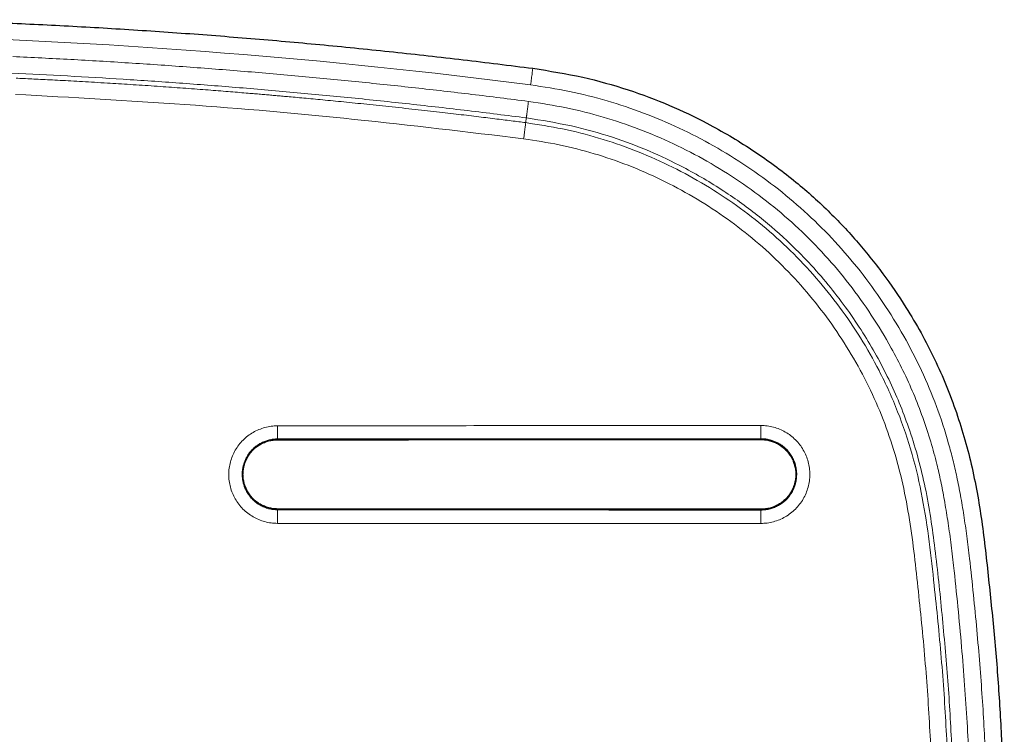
# Model space of a CAD drawing. Header units: millimetres. Extents: x 8 to 830, y 12 to 2106.
# Tile 86 of 256: x 513 to 572, y 945 to 988. Entities that reach past the tile are written whole.
import ezdxf

# ---------------------------------------------------------------- set-up
doc = ezdxf.new("R2010")
doc.units = ezdxf.units.MM

msp = doc.modelspace()

# ---------------------------------------------------------------- linework, layer by layer
at = {"color": 8, "linetype": 'Continuous', "lineweight": 0}
for p, q in [((528.279, 962.971), (528.279, 963.02)), ((528.279, 962.971), (528.279, 962.971)), ((557.279, 962.984), (557.279, 963.033)), ((557.279, 962.984), (557.279, 962.984)), ((528.279, 958.814), (528.279, 958.765)), ((528.279, 958.814), (528.279, 958.814)), ((557.279, 958.799), (557.279, 958.75)), ((557.279, 958.799), (557.279, 958.799))]:
    msp.add_line(p, q, dxfattribs=at)
for centre, radius, start, end in [((495.654, 613.752), 373.578, 82.64804, 88.31403), ((555.277, 963.633), 27.005, 179.63687, 181.30064), ((572.916, 963.652), 15.65, 179.35871, 182.26603), ((547.311, 958.148), 19.042, 178.14353, 180.58165), ((570.841, 958.137), 13.576, 177.41392, 180.80229)]:
    msp.add_arc(centre, radius, start, end, dxfattribs=at)
at = {"color": 7, "linetype": 'Continuous', "lineweight": 30}
for points, knots in [([(506.641, 988.167), (507.873, 988.128), (510.475, 988.046), (514.455, 987.864), (518.591, 987.634), (522.756, 987.355), (526.921, 987.029), (531.083, 986.657), (535.239, 986.239), (539.411, 985.775), (542.195, 985.425), (543.59, 985.25)], [0, 0, 0, 0, 0.099767, 0.210597, 0.322341, 0.434932, 0.548304, 0.660348, 0.773019, 0.886257, 1, 1, 1, 1]), ([(543.59, 985.25), (544.593, 985.091), (546.528, 984.784), (549.267, 984.013), (551.755, 983.079), (554.243, 981.89), (556.702, 980.444), (559.088, 978.716), (561.18, 976.877), (563.008, 974.952), (564.602, 972.969), (566.213, 970.623), (567.742, 967.857), (569.06, 964.624), (570.005, 961.291), (570.591, 957.859), (570.962, 954.363), (571.328, 950.828), (571.599, 947.253), (571.781, 943.649), (571.875, 940.029), (571.881, 936.41), (571.801, 932.806), (571.637, 929.235), (571.392, 925.715), (571.075, 922.264), (570.674, 918.902), (570.249, 915.622), (569.475, 912.49), (568.428, 909.516), (567.106, 906.712), (565.521, 904.075), (563.689, 901.609), (561.62, 899.332), (559.333, 897.261), (556.841, 895.424), (554.17, 893.815), (552.263, 892.977), (551.306, 892.556)], [0, 0, 0, 0, 0.026515, 0.051132, 0.074168, 0.095878, 0.123072, 0.148583, 0.172719, 0.195735, 0.217821, 0.23913, 0.27002, 0.300168, 0.330121, 0.36034, 0.390995, 0.421943, 0.453181, 0.484638, 0.516198, 0.54775, 0.579176, 0.610353, 0.641127, 0.671341, 0.700847, 0.729589, 0.757661, 0.784962, 0.811805, 0.838504, 0.865203, 0.891936, 0.918738, 0.945647, 0.972713, 1, 1, 1, 1]), ([(528.279, 958.814), (528.188, 958.818), (528.007, 958.825), (527.74, 958.882), (527.482, 958.969), (527.237, 959.09), (527.01, 959.24), (526.805, 959.419), (526.627, 959.624), (526.477, 959.851), (526.357, 960.096), (526.269, 960.353), (526.214, 960.62), (526.195, 960.891), (526.213, 961.162), (526.267, 961.429), (526.354, 961.686), (526.474, 961.931), (526.625, 962.159), (526.804, 962.365), (527.01, 962.545), (527.237, 962.697), (527.48, 962.817), (527.738, 962.904), (528.005, 962.96), (528.188, 962.967), (528.279, 962.971)], [0, 0, 0, 0, 0.041673, 0.0833642, 0.1250742, 0.1667637, 0.2083911, 0.2499505, 0.2915116, 0.3331408, 0.3748237, 0.416506, 0.4581332, 0.4996887, 0.5412075, 0.5827484, 0.6243482, 0.666019, 0.7077811, 0.7496951, 0.7915514, 0.8331759, 0.8747084, 0.9162695, 0.9579832, 1, 1, 1, 1]), ([(528.279, 962.971), (531.501, 962.972), (537.946, 962.974), (547.613, 962.979), (554.057, 962.982), (557.279, 962.984)], [0, 0, 0, 0, 0.3333263, 0.6666671, 1, 1, 1, 1]), ([(557.279, 962.984), (557.37, 962.98), (557.553, 962.973), (557.822, 962.916), (558.082, 962.828), (558.328, 962.707), (558.557, 962.556), (558.764, 962.376), (558.944, 962.169), (559.095, 961.94), (559.216, 961.694), (559.305, 961.435), (559.36, 961.166), (559.379, 960.893), (559.36, 960.62), (559.306, 960.351), (559.218, 960.092), (559.098, 959.845), (558.946, 959.616), (558.765, 959.408), (558.558, 959.227), (558.329, 959.075), (558.084, 958.953), (557.824, 958.866), (557.555, 958.81), (557.371, 958.803), (557.279, 958.799)], [0, 0, 0, 0, 0.0416751, 0.0833688, 0.1250815, 0.1667738, 0.2084037, 0.2499647, 0.2915265, 0.3331559, 0.3748378, 0.4165179, 0.4581419, 0.4996941, 0.5412089, 0.5827444, 0.6243383, 0.6660044, 0.7077646, 0.749682, 0.7915425, 0.833167, 0.8746979, 0.9162582, 0.9579746, 1, 1, 1, 1]), ([(557.279, 958.799), (554.057, 958.801), (547.613, 958.804), (537.946, 958.81), (531.501, 958.813), (528.279, 958.814)], [0, 0, 0, 0, 0.333322, 0.666663, 1, 1, 1, 1])]:
    msp.add_open_spline(points, degree=3, knots=knots, dxfattribs=at)
at = {"color": 8, "linetype": 'Continuous', "lineweight": 0}
for points, knots in [([(512.386, 985.954), (513.545, 985.899), (515.863, 985.788), (519.337, 985.58), (522.809, 985.343), (526.278, 985.072), (529.723, 984.772), (533.145, 984.441), (536.544, 984.082), (539.94, 983.693), (542.201, 983.409), (543.332, 983.267)], [0, 0, 0, 0, 0.112048, 0.224059, 0.336045, 0.448016, 0.559982, 0.669955, 0.779942, 0.889954, 1, 1, 1, 1]), ([(543.201, 982.275), (542.032, 982.423), (539.699, 982.717), (536.2, 983.115), (532.713, 983.482), (529.238, 983.813), (525.797, 984.109), (522.392, 984.371), (519.025, 984.598), (515.677, 984.796), (513.45, 984.902), (512.341, 984.955)], [0, 0, 0, 0, 0.11406, 0.227705, 0.340891, 0.453571, 0.565701, 0.675248, 0.784176, 0.892442, 1, 1, 1, 1]), ([(543.59, 985.25), (543.588, 985.237), (543.586, 985.218), (543.569, 985.094), (543.552, 984.966), (543.531, 984.807), (543.5, 984.576), (543.475, 984.384), (543.458, 984.259)], [0, 0, 0, 0, 0.239395, 0.368321, 0.5, 0.631679, 0.760605, 1, 1, 1, 1]), ([(543.163, 981.992), (543.024, 982.01), (542.736, 982.047), (542.288, 982.103), (541.808, 982.163), (541.297, 982.227), (540.758, 982.293), (540.192, 982.362), (539.599, 982.433), (538.975, 982.506), (538.317, 982.583), (537.623, 982.662), (536.893, 982.745), (536.132, 982.829), (535.353, 982.913), (534.578, 982.996), (533.828, 983.074), (533.11, 983.148), (532.424, 983.217), (531.77, 983.281), (531.147, 983.341), (530.557, 983.398), (529.999, 983.45), (529.473, 983.498), (529.011, 983.54), (528.609, 983.576), (528.264, 983.607), (527.931, 983.636), (527.599, 983.665), (527.255, 983.695), (526.891, 983.726), (526.47, 983.761), (525.988, 983.801), (525.441, 983.845), (524.863, 983.892), (524.254, 983.939), (523.613, 983.988), (522.941, 984.038), (522.259, 984.088), (521.568, 984.137), (520.87, 984.186), (520.154, 984.234), (519.439, 984.28), (518.743, 984.325), (518.032, 984.368), (517.31, 984.411), (516.581, 984.453), (515.891, 984.492), (515.24, 984.527), (514.631, 984.558), (514.064, 984.587), (513.539, 984.613), (513.05, 984.636), (512.738, 984.65), (512.587, 984.657)], [0, 0, 0, 0, 0.013692, 0.028409, 0.044153, 0.060923, 0.078719, 0.097194, 0.116659, 0.137111, 0.158553, 0.18145, 0.205375, 0.230329, 0.256285, 0.281904, 0.306471, 0.329986, 0.352448, 0.373859, 0.394219, 0.413527, 0.431785, 0.448993, 0.46515, 0.477108, 0.488418, 0.49908, 0.50971, 0.520979, 0.532876, 0.545402, 0.562253, 0.580123, 0.599012, 0.618919, 0.639845, 0.661788, 0.68475, 0.706693, 0.729491, 0.753155, 0.776769, 0.799499, 0.821346, 0.846396, 0.870175, 0.892681, 0.913916, 0.93388, 0.95225, 0.969393, 0.98531, 1, 1, 1, 1]), ([(550.931, 893.483), (551.656, 893.796), (553.1, 894.417), (555.159, 895.555), (557.116, 896.834), (558.966, 898.271), (560.709, 899.859), (562.33, 901.584), (563.814, 903.42), (565.139, 905.349), (566.24, 907.258), (567.145, 909.13), (567.698, 910.499), (568.034, 911.44), (568.2, 911.93), (568.359, 912.425), (568.509, 912.924), (568.651, 913.428), (568.834, 914.11), (569.045, 915.045), (569.277, 916.305), (569.508, 917.778), (569.731, 919.427), (569.926, 921.069), (570.167, 923.296), (570.419, 926.086), (570.614, 928.981), (570.731, 931.312), (570.799, 933.073), (570.845, 934.833), (570.872, 936.592), (570.877, 938.351), (570.862, 940.109), (570.827, 941.887), (570.766, 943.707), (570.675, 945.588), (570.556, 947.527), (570.409, 949.525), (570.233, 951.581), (570.027, 953.695), (569.829, 955.57), (569.638, 957.16), (569.456, 958.421), (569.258, 959.606), (569.04, 960.717), (568.806, 961.752), (568.429, 963.172), (567.837, 964.973), (566.936, 967.133), (565.86, 969.217), (564.627, 971.214), (563.25, 973.109), (561.743, 974.875), (560.105, 976.512), (558.336, 978.02), (556.445, 979.393), (554.454, 980.622), (552.383, 981.693), (550.247, 982.596), (548.045, 983.327), (545.78, 983.901), (544.235, 984.139), (543.458, 984.259)], [0, 0, 0, 0, 0.0211158, 0.0419955, 0.0627684, 0.083566, 0.1045191, 0.1257557, 0.1467734, 0.167557, 0.1882335, 0.2056147, 0.2230875, 0.2276891, 0.2323034, 0.2369318, 0.2415756, 0.2462361, 0.2509145, 0.2604546, 0.2718596, 0.2851424, 0.3003111, 0.316324, 0.3293293, 0.3602018, 0.3911774, 0.4068913, 0.42259, 0.4382757, 0.4539505, 0.4696165, 0.4852759, 0.5009308, 0.5171744, 0.5339486, 0.5512565, 0.5691011, 0.5874849, 0.6064105, 0.6258798, 0.6378697, 0.6492157, 0.6599234, 0.6699998, 0.6794532, 0.6882935, 0.7092696, 0.7300577, 0.750789, 0.7719058, 0.7927149, 0.8133399, 0.833908, 0.8545474, 0.8753849, 0.8963276, 0.9170369, 0.9376349, 0.9582459, 0.9789938, 1, 1, 1, 1]), ([(512.543, 983.684), (515.937, 983.501), (522.724, 983.135), (532.892, 982.244), (539.649, 981.429), (543.032, 981.022)], [0, 0, 0, 0, 0.333007, 0.666126, 1, 1, 1, 1]), ([(543.332, 983.267), (543.324, 983.206), (543.308, 983.082), (543.288, 982.93), (543.272, 982.811), (543.26, 982.724), (543.249, 982.642), (543.239, 982.566), (543.23, 982.497), (543.222, 982.437), (543.215, 982.386), (543.209, 982.34), (543.204, 982.304), (543.201, 982.28), (543.201, 982.277), (543.201, 982.275)], [0, 0, 0, 0, 0.116463, 0.239861, 0.30369, 0.368521, 0.434037, 0.499902, 0.565766, 0.631282, 0.696113, 0.759942, 0.842974, 0.923143, 1, 1, 1, 1]), ([(543.332, 983.267), (544.091, 983.149), (545.599, 982.916), (547.81, 982.353), (549.958, 981.635), (552.041, 980.748), (554.06, 979.695), (555.999, 978.487), (557.839, 977.138), (559.556, 975.657), (561.143, 974.05), (562.602, 972.317), (563.93, 970.457), (564.987, 968.712), (565.812, 967.127), (566.441, 965.737), (566.998, 964.308), (567.463, 962.894), (567.815, 961.613), (568.076, 960.447), (568.292, 959.325), (568.491, 958.108), (568.675, 956.796), (568.878, 955.066), (569.095, 952.975), (569.317, 950.583), (569.502, 948.271), (569.649, 946.04), (569.758, 943.889), (569.864, 940.79), (569.898, 936.71), (569.769, 931.617), (569.54, 927.772), (569.33, 925.176), (569.209, 923.835), (569.073, 922.476), (568.911, 920.991), (568.756, 919.696), (568.616, 918.629), (568.516, 917.908), (568.416, 917.237), (568.317, 916.614), (568.218, 916.04), (568.119, 915.514), (568.021, 915.037), (567.78, 913.989), (567.323, 912.38), (566.541, 910.242), (565.599, 908.188), (564.499, 906.218), (563.241, 904.332), (561.83, 902.537), (560.286, 900.85), (558.624, 899.294), (556.857, 897.883), (554.985, 896.622), (553.013, 895.496), (551.627, 894.876), (550.931, 894.565)], [0, 0, 0, 0, 0.021082, 0.041902, 0.062583, 0.083254, 0.10404, 0.125067, 0.145961, 0.166653, 0.187274, 0.207954, 0.228823, 0.250008, 0.263935, 0.27789, 0.291913, 0.306046, 0.318763, 0.3284, 0.338858, 0.350146, 0.36227, 0.375237, 0.398009, 0.420011, 0.441247, 0.461722, 0.481438, 0.500401, 0.546902, 0.5935, 0.640339, 0.652717, 0.665046, 0.677329, 0.69024, 0.706064, 0.713164, 0.719821, 0.726038, 0.731813, 0.737149, 0.742045, 0.746504, 0.750527, 0.771601, 0.79239, 0.813018, 0.833613, 0.854305, 0.87522, 0.896289, 0.917078, 0.937715, 0.958327, 0.979047, 1, 1, 1, 1]), ([(446.442, 894.054), (447.827, 893.845), (450.572, 893.429), (454.705, 893.003), (458.811, 892.551), (462.923, 892.167), (467.036, 891.827), (471.151, 891.534), (476.41, 891.217), (482.818, 890.932), (490.376, 890.749), (498.629, 890.717), (507.579, 890.889), (517.219, 891.323), (525.757, 891.93), (533.187, 892.626), (538.236, 893.176), (542.014, 893.62), (544.544, 893.973), (547.078, 894.548), (549.461, 895.32), (551.653, 896.264), (553.65, 897.324), (555.553, 898.544), (557.355, 899.916), (559.041, 901.431), (560.599, 903.073), (562.018, 904.838), (563.291, 906.715), (564.409, 908.688), (565.356, 910.741), (566.132, 912.863), (566.84, 915.399), (567.307, 918.341), (567.697, 921.626), (568.023, 924.884), (568.275, 928.142), (568.457, 931.401), (568.566, 934.66), (568.603, 937.921), (568.563, 941.547), (568.416, 945.537), (568.12, 949.889), (567.736, 953.657), (567.386, 956.86), (566.991, 959.492), (566.389, 962.112), (565.518, 964.67), (564.467, 967.001), (563.278, 969.085), (562.017, 970.942), (560.608, 972.695), (559.065, 974.337), (557.392, 975.843), (555.606, 977.2), (553.715, 978.409), (551.733, 979.471), (549.673, 980.374), (547.549, 981.095), (545.377, 981.651), (543.902, 981.877), (543.163, 981.99)], [0, 0, 0, 0, 0.019959, 0.039593, 0.05923, 0.078861, 0.098478, 0.118084, 0.137685, 0.17361, 0.209537, 0.245481, 0.291291, 0.337166, 0.383061, 0.413336, 0.44357, 0.455479, 0.46759, 0.47997, 0.492487, 0.503254, 0.513963, 0.524682, 0.535453, 0.546224, 0.556968, 0.567697, 0.578486, 0.58927, 0.599992, 0.610693, 0.621454, 0.637486, 0.653093, 0.668646, 0.684172, 0.699681, 0.71518, 0.730677, 0.74618, 0.766872, 0.78761, 0.808361, 0.820875, 0.833557, 0.846302, 0.859143, 0.872026, 0.882701, 0.893328, 0.903991, 0.914742, 0.925422, 0.936052, 0.946696, 0.957393, 0.968088, 0.978724, 0.989349, 1, 1, 1, 1]), ([(543.04, 981.021), (543.047, 981.079), (543.063, 981.2), (543.086, 981.377), (543.108, 981.548), (543.127, 981.701), (543.143, 981.827), (543.155, 981.918), (543.162, 981.976), (543.163, 981.987), (543.163, 981.992)], [0, 0, 0, 0, 0.1171223, 0.2407456, 0.3691171, 0.5000012, 0.6308851, 0.7592561, 0.8828786, 1, 1, 1, 1]), ([(543.163, 981.992), (543.169, 982.036), (543.181, 982.123), (543.191, 982.204), (543.198, 982.255), (543.2, 982.269), (543.201, 982.275)], [0, 0, 0, 0, 0.28, 0.559999, 0.779999, 1, 1, 1, 1]), ([(550.542, 895.486), (551.675, 896.016), (553.93, 897.072), (556.996, 899.202), (559.759, 901.67), (562.164, 904.475), (564.187, 907.565), (565.716, 910.765), (566.81, 914.019), (567.486, 917.388), (567.908, 920.99), (568.31, 924.787), (568.601, 928.691), (568.797, 932.666), (568.887, 936.683), (568.867, 940.716), (568.734, 944.744), (568.493, 948.75), (568.126, 952.72), (567.73, 956.579), (567.17, 960.273), (566.24, 963.605), (564.989, 966.644), (563.42, 969.455), (561.461, 972.188), (559.346, 974.498), (557.169, 976.404), (555.017, 977.958), (552.797, 979.256), (550.558, 980.326), (548.321, 981.165), (545.854, 981.856), (544.109, 982.132), (543.201, 982.275)], [0, 0, 0, 0, 0.035148, 0.069989, 0.104645, 0.1392, 0.173697, 0.208324, 0.238744, 0.270114, 0.304856, 0.340811, 0.37762, 0.415037, 0.452824, 0.490733, 0.528573, 0.566247, 0.603712, 0.640786, 0.675476, 0.708734, 0.737892, 0.767797, 0.799173, 0.832349, 0.855733, 0.880513, 0.906959, 0.928018, 0.950292, 0.974143, 1, 1, 1, 1]), ([(543.035, 981.021), (543.75, 980.912), (545.176, 980.695), (547.273, 980.156), (549.32, 979.46), (551.307, 978.588), (553.221, 977.563), (555.044, 976.394), (556.766, 975.085), (558.379, 973.633), (559.867, 972.049), (561.226, 970.355), (562.443, 968.563), (563.517, 966.679), (564.429, 964.705), (565.177, 962.664), (565.754, 960.571), (566.163, 958.441), (566.46, 956.289), (566.773, 953.407), (567.141, 949.808), (567.435, 945.484), (567.602, 940.988), (567.627, 936.322), (567.492, 931.484), (567.25, 927.503), (566.984, 924.376), (566.757, 922.098), (566.489, 919.822), (566.2, 917.54), (565.792, 915.31), (565.196, 913.165), (564.447, 911.118), (563.532, 909.137), (562.455, 907.234), (561.227, 905.423), (559.858, 903.72), (558.355, 902.135), (556.728, 900.673), (554.99, 899.349), (553.154, 898.172), (551.229, 897.149), (549.175, 896.263), (546.999, 895.547), (544.728, 895.006), (542.434, 894.661), (540.141, 894.377), (537.845, 894.125), (535.549, 893.869), (531.911, 893.487), (526.928, 893.019), (520.189, 892.505), (513.039, 892.096), (505.483, 891.818), (497.248, 891.682), (488.332, 891.741), (478.74, 892.054), (471.278, 892.489), (465.94, 892.894), (462.716, 893.167), (459.494, 893.469), (456.274, 893.801), (453.056, 894.175), (449.827, 894.507), (447.688, 894.847), (446.617, 895.017)], [0, 0, 0, 0, 0.0104751, 0.0208704, 0.0312755, 0.0417527, 0.0522388, 0.0626665, 0.0730697, 0.0835164, 0.0940385, 0.1044941, 0.114914, 0.1253608, 0.1358554, 0.1463477, 0.1567909, 0.1672428, 0.1777292, 0.1882281, 0.2091897, 0.2300944, 0.2509562, 0.2742928, 0.2976275, 0.3209893, 0.3320148, 0.3430591, 0.3541133, 0.365192, 0.376353, 0.3868874, 0.397377, 0.4078752, 0.4184337, 0.4289996, 0.4395073, 0.4500284, 0.4605768, 0.471126, 0.4816244, 0.4921112, 0.5026461, 0.5139678, 0.5252269, 0.5363897, 0.5475264, 0.5586683, 0.5698203, 0.5809688, 0.6116148, 0.64227, 0.6787837, 0.7152755, 0.751697, 0.7980031, 0.8443094, 0.8905918, 0.9061877, 0.9217958, 0.9374176, 0.9530342, 0.9686545, 0.9843088, 1, 1, 1, 1]), ([(528.272, 963.804), (528.145, 963.799), (527.889, 963.789), (527.513, 963.709), (527.15, 963.585), (526.806, 963.416), (526.486, 963.204), (526.197, 962.953), (525.946, 962.664), (525.734, 962.344), (525.565, 962), (525.441, 961.637), (525.364, 961.262), (525.337, 960.88), (525.363, 960.499), (525.438, 960.124), (525.561, 959.762), (525.729, 959.417), (525.941, 959.097), (526.194, 958.806), (526.483, 958.553), (526.802, 958.34), (527.145, 958.171), (527.508, 958.048), (527.885, 957.969), (528.141, 957.959), (528.27, 957.954)], [0, 0, 0, 0, 0.041686, 0.083396, 0.125127, 0.166841, 0.208493, 0.250077, 0.291659, 0.333305, 0.374999, 0.416686, 0.45831, 0.499856, 0.541359, 0.582881, 0.624458, 0.666103, 0.707839, 0.749728, 0.791564, 0.833174, 0.874698, 0.916258, 0.957975, 1, 1, 1, 1]), ([(557.268, 963.827), (554.851, 963.825), (550.018, 963.822), (542.769, 963.816), (535.52, 963.81), (530.688, 963.806), (528.272, 963.804)], [0, 0, 0, 0, 0.250045, 0.500064, 0.750051, 1, 1, 1, 1]), ([(557.266, 957.947), (557.395, 957.952), (557.651, 957.962), (558.03, 958.042), (558.395, 958.166), (558.741, 958.336), (559.063, 958.549), (559.353, 958.802), (559.607, 959.092), (559.819, 959.413), (559.989, 959.759), (560.114, 960.124), (560.192, 960.501), (560.218, 960.885), (560.193, 961.269), (560.117, 961.646), (559.993, 962.011), (559.824, 962.357), (559.611, 962.679), (559.356, 962.971), (559.065, 963.226), (558.744, 963.44), (558.399, 963.61), (558.034, 963.734), (557.655, 963.812), (557.397, 963.822), (557.268, 963.827)], [0, 0, 0, 0, 0.041688, 0.083395, 0.125121, 0.166826, 0.208467, 0.250036, 0.291604, 0.333238, 0.374923, 0.416603, 0.458225, 0.499771, 0.541277, 0.582802, 0.624383, 0.666036, 0.707783, 0.749689, 0.79154, 0.833158, 0.874687, 0.916248, 0.957969, 1, 1, 1, 1]), ([(528.279, 958.765), (528.188, 958.768), (528.007, 958.775), (527.739, 958.829), (527.478, 958.915), (527.23, 959.035), (526.998, 959.187), (526.787, 959.368), (526.6, 959.576), (526.442, 959.809), (526.325, 960.04), (526.244, 960.261), (526.202, 960.427), (526.179, 960.552), (526.167, 960.637), (526.158, 960.722), (526.153, 960.808), (526.151, 960.896), (526.153, 960.986), (526.159, 961.078), (526.169, 961.168), (526.183, 961.257), (526.2, 961.343), (526.22, 961.427), (526.243, 961.51), (526.283, 961.632), (526.347, 961.791), (526.444, 961.975), (526.571, 962.168), (526.729, 962.358), (526.921, 962.536), (527.115, 962.678), (527.323, 962.798), (527.538, 962.892), (527.751, 962.957), (527.933, 962.994), (528.081, 963.012), (528.192, 963.019), (528.254, 963.02), (528.279, 963.02)], [0, 0, 0, 0, 0.040597, 0.081385, 0.122365, 0.163539, 0.204907, 0.246471, 0.288232, 0.330191, 0.372348, 0.404108, 0.435981, 0.448766, 0.46157, 0.474392, 0.487232, 0.500071, 0.514029, 0.527793, 0.541361, 0.554735, 0.567914, 0.580899, 0.593689, 0.606283, 0.638905, 0.670142, 0.699995, 0.742158, 0.781207, 0.817139, 0.849952, 0.888838, 0.922178, 0.949967, 0.972202, 0.98888, 1, 1, 1, 1]), ([(528.279, 962.971), (528.262, 962.971), (528.222, 962.971), (528.151, 962.968), (528.061, 962.961), (527.934, 962.944), (527.767, 962.91), (527.559, 962.847), (527.349, 962.756), (527.145, 962.639), (526.955, 962.501), (526.767, 962.327), (526.612, 962.141), (526.488, 961.953), (526.392, 961.772), (526.312, 961.574), (526.25, 961.359), (526.21, 961.131), (526.2, 960.953), (526.201, 960.832), (526.204, 960.772), (526.208, 960.713), (526.214, 960.653), (526.222, 960.594), (526.232, 960.535), (526.252, 960.428), (526.291, 960.275), (526.371, 960.058), (526.484, 959.833), (526.639, 959.606), (526.822, 959.403), (527.028, 959.225), (527.254, 959.077), (527.497, 958.96), (527.751, 958.876), (528.013, 958.823), (528.19, 958.817), (528.279, 958.814)], [0, 0, 0, 0, 0.007663, 0.018474, 0.032434, 0.049542, 0.077243, 0.110534, 0.149411, 0.182242, 0.218214, 0.257324, 0.299571, 0.329491, 0.360805, 0.393513, 0.427615, 0.46311, 0.499997, 0.509322, 0.518495, 0.527659, 0.536814, 0.545959, 0.555095, 0.564222, 0.59608, 0.627825, 0.669963, 0.711903, 0.753644, 0.795188, 0.836537, 0.877692, 0.918653, 0.959422, 1, 1, 1, 1]), ([(528.279, 963.02), (530.986, 963.021), (536.399, 963.023), (546.066, 963.027), (553.026, 963.031), (557.279, 963.033)], [0, 0, 0, 0, 0.2799991, 0.5599992, 1, 1, 1, 1]), ([(557.279, 962.984), (554.572, 962.983), (549.159, 962.98), (541.619, 962.976), (534.659, 962.973), (530.406, 962.972), (528.279, 962.971)], [0, 0, 0, 0, 0.28, 0.560001, 0.780001, 1, 1, 1, 1]), ([(557.279, 963.033), (557.354, 963.031), (557.505, 963.026), (557.727, 962.99), (557.942, 962.932), (558.148, 962.854), (558.343, 962.755), (558.525, 962.639), (558.693, 962.506), (558.862, 962.343), (559.024, 962.145), (559.17, 961.912), (559.283, 961.665), (559.364, 961.41), (559.412, 961.151), (559.424, 960.949), (559.421, 960.804), (559.415, 960.715), (559.406, 960.621), (559.391, 960.523), (559.37, 960.421), (559.334, 960.277), (559.271, 960.089), (559.164, 959.861), (559.033, 959.652), (558.884, 959.466), (558.725, 959.305), (558.541, 959.154), (558.332, 959.02), (558.098, 958.906), (557.842, 958.819), (557.567, 958.761), (557.376, 958.753), (557.279, 958.75)], [0, 0, 0, 0, 0.033689, 0.067056, 0.100098, 0.132818, 0.165214, 0.197286, 0.229034, 0.260458, 0.30184, 0.342646, 0.382875, 0.422528, 0.461604, 0.500103, 0.512699, 0.526012, 0.540043, 0.55479, 0.570254, 0.586435, 0.620935, 0.658298, 0.698522, 0.730577, 0.764243, 0.799517, 0.8364, 0.87489, 0.914987, 0.956691, 1, 1, 1, 1]), ([(557.279, 958.799), (557.374, 958.802), (557.561, 958.809), (557.832, 958.867), (558.082, 958.952), (558.311, 959.064), (558.515, 959.196), (558.695, 959.344), (558.851, 959.503), (558.996, 959.685), (559.123, 959.889), (559.227, 960.112), (559.299, 960.327), (559.345, 960.529), (559.368, 960.716), (559.374, 960.872), (559.371, 961), (559.363, 961.109), (559.348, 961.218), (559.328, 961.326), (559.302, 961.434), (559.271, 961.541), (559.216, 961.695), (559.126, 961.891), (558.983, 962.118), (558.824, 962.311), (558.659, 962.47), (558.495, 962.6), (558.317, 962.713), (558.127, 962.809), (557.926, 962.886), (557.716, 962.942), (557.499, 962.978), (557.353, 962.982), (557.279, 962.984)], [0, 0, 0, 0, 0.043477, 0.085328, 0.125552, 0.164148, 0.201116, 0.236455, 0.270164, 0.302242, 0.342465, 0.379789, 0.414212, 0.445735, 0.474355, 0.500072, 0.516532, 0.533096, 0.549764, 0.566536, 0.583411, 0.60039, 0.617473, 0.657715, 0.69852, 0.739888, 0.771294, 0.803017, 0.835057, 0.867413, 0.900085, 0.933074, 0.966379, 1, 1, 1, 1]), ([(528.279, 958.814), (530.986, 958.812), (536.399, 958.81), (546.066, 958.805), (553.026, 958.801), (557.279, 958.799)], [0, 0, 0, 0, 0.279999, 0.559999, 1, 1, 1, 1]), ([(557.279, 958.75), (554.572, 958.751), (549.159, 958.754), (541.619, 958.758), (534.659, 958.762), (530.406, 958.764), (528.279, 958.765)], [0, 0, 0, 0, 0.28, 0.560001, 0.78, 1, 1, 1, 1]), ([(528.27, 957.954), (531.491, 957.954), (537.935, 957.954), (547.6, 957.951), (554.044, 957.948), (557.266, 957.947)], [0, 0, 0, 0, 0.333281, 0.666621, 1, 1, 1, 1])]:
    msp.add_open_spline(points, degree=3, knots=knots, dxfattribs=at)

doc.saveas('drawing.dxf')
